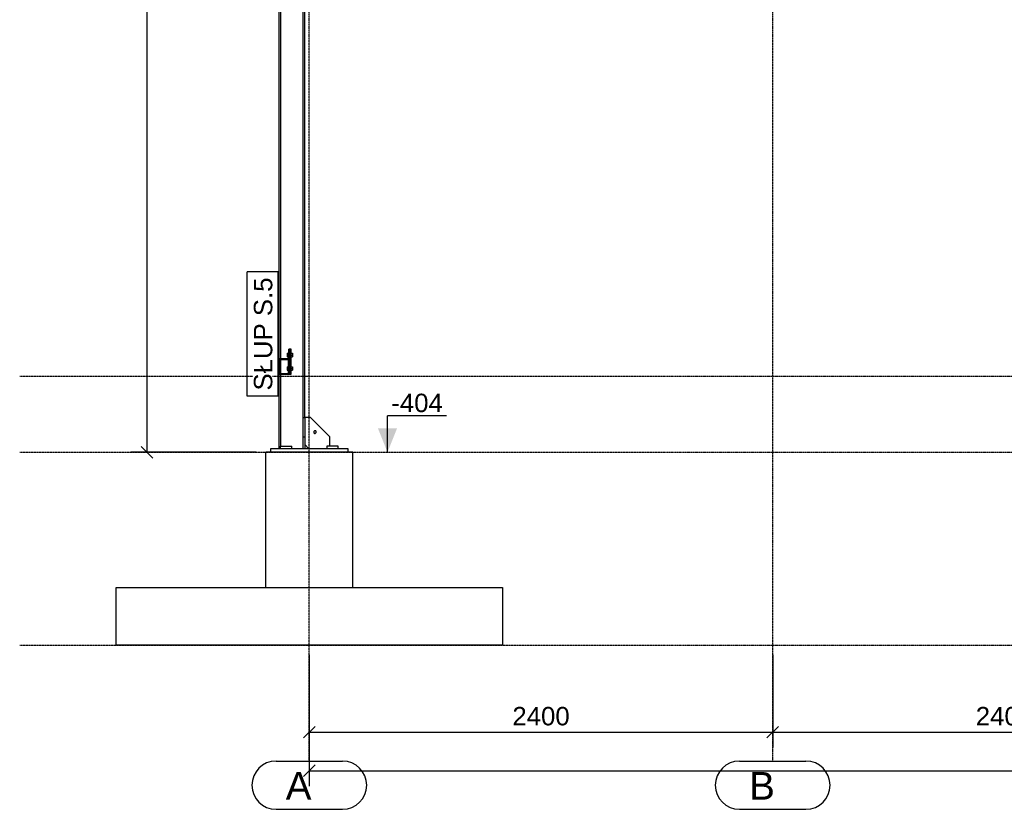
# Model space of a CAD drawing. Header units: millimetres. Extents: x -288865 to 11255, y 102926 to 380857.
# Tile 122 of 142: x -162970 to -157870, y 340951 to 345043. Entities that reach past the tile are written whole.
import ezdxf

# ---------------------------------------------------------------- set-up
doc = ezdxf.new("R2010")
doc.units = ezdxf.units.MM
doc.header["$MEASUREMENT"] = 0
doc.set_wipeout_variables(frame=1)
doc.linetypes.add('DXK_LINE_DOT3', pattern=[5.9187, 2.979, -0.9799, 0.9799, -0.9799])
for name, color, linetype in [('TS_INNE_OBIEKTY', 7, 'Continuous'), ('TS_LINIE_WIDOCZNE', 7, 'Continuous'), ('TS_OPISY', 7, 'Continuous'), ('TS_OPISY_LINIE', 7, 'Continuous'), ('TS_OPISY_RAMKA', 7, 'Continuous'), ('TS_WYMIARY', 7, 'Continuous'), ('TS_WYMIARY_TEKST', 7, 'Continuous'), ('TS_WYPELNIENIE', 7, 'Continuous')]:
    doc.layers.add(name, color=color, linetype=linetype)
doc.styles.add('ARIAL', font='arial.ttf')

# ---------------------------------------------------------------- blocks, each defined once
blk = doc.blocks.new('Part-66178878-1329 - 1304')
at = {"layer": 'TS_LINIE_WIDOCZNE', "color": 253, "linetype": 'Continuous'}
for p, q in [((49865.16, -1104), (49865.16, -404)), ((50315.16, -404), (49865.16, -404)), ((50315.16, -1104), (50315.16, -404))]:
    blk.add_line(p, q, dxfattribs=at)
blk = doc.blocks.new('GridLine-66178878-1750 - 1304')
at = {"layer": 'TS_INNE_OBIEKTY', "color": 4, "linetype": 'DXK_LINE_DOT3'}
blk.add_line((52490.2, -2004), (52490.2, 5914.3), dxfattribs=at)
at = {"layer": 'TS_INNE_OBIEKTY', "color": 4, "linetype": 'Continuous'}
for p, q in [((52317.9, -2004), (52662.4, -2004)), ((52317.9, -2254), (52662.4, -2254))]:
    blk.add_line(p, q, dxfattribs=at)
for centre, start, end in [((52317.9, -2129), 90, 270), ((52662.4, -2129), 270, 90)]:
    blk.add_arc(centre, 125, start, end, dxfattribs=at)
at = {"layer": 'TS_INNE_OBIEKTY', "color": 2, "linetype": 'Continuous', "style": 'ARIAL'}
blk.add_text('B', height=143.3, dxfattribs=at).set_placement((52367.9, -2204))
blk = doc.blocks.new('Part-66178878-1732 - 1304')
at = {"layer": 'TS_LINIE_WIDOCZNE', "color": 1, "linetype": 'Continuous'}
for p, q in [((49989.5, 130), (49983.5, 130)), ((49983.5, 80), (49983.5, 130)), ((49989.5, 0), (49989.5, 130)), ((49983.5, 0), (49989.5, 0))]:
    blk.add_line(p, q, dxfattribs=at)
blk = doc.blocks.new('Part-66178878-1736 - 1304')
at = {"layer": 'TS_WYPELNIENIE', "linetype": 'Continuous'}
h = blk.add_hatch(dxfattribs=at)
h.set_pattern_fill('', color=256, scale=10, style=0, pattern_type=0)
h.set_pattern_definition([(45, (49933.505, 80), (-22.451, 22.451), [])])
h.paths.add_polyline_path([(49983.5, 80), (49933.5, 80), (49933.5, 0), (49983.5, 0)])
h.paths.add_polyline_path([(49936.5, 3), (49936.5, 77), (49980.5, 77), (49980.5, 3)])
at = {"layer": 'TS_INNE_OBIEKTY', "color": 1, "linetype": 'Continuous'}
for p, q in [((49983.5, 80), (49933.5, 80)), ((49933.5, 80), (49933.5, 0)), ((49936.5, 3), (49936.5, 77)), ((49936.5, 77), (49980.5, 77)), ((49980.5, 77), (49980.5, 3)), ((49983.5, 0), (49983.5, 80)), ((49980.5, 3), (49936.5, 3)), ((49933.5, 0), (49983.5, 0))]:
    blk.add_line(p, q, dxfattribs=at)
blk = doc.blocks.new('Part-66178878-1394 - 1304')
at = {"layer": 'TS_LINIE_WIDOCZNE', "color": 1, "linetype": 'Continuous'}
for p, q in [((49937.5, 4590), (49942, 4590)), ((49942, 80), (49942, 4590)), ((50058, -224), (50058, 4590)), ((50058, 4590), (50066.5, 4590)), ((50066.5, -224), (50066.5, 4590)), ((49933.5, 80), (49933.5, 4540)), ((49942, 3), (49942, 77)), ((49933.5, -384), (49933.5, 0)), ((49942, -372), (49942, 0))]:
    blk.add_line(p, q, dxfattribs=at)
blk = doc.blocks.new('Part-66178878-1398 - 1304')
at = {"layer": 'TS_LINIE_WIDOCZNE', "color": 1, "linetype": 'Continuous'}
for p, q in [((50058, -384), (50058, -224)), ((50058, -224), (50068, -224)), ((50068, -384), (50068, -224)), ((50058, -324), (50068, -324)), ((50058, -384), (50068, -384))]:
    blk.add_line(p, q, dxfattribs=at)
blk = doc.blocks.new('Part-66178878-1400 - 1304')
at = {"layer": 'TS_LINIE_WIDOCZNE', "color": 1, "linetype": 'Continuous'}
for p, q in [((50096.5, -224), (50068, -224)), ((50196.5, -324), (50096.5, -224)), ((50196.5, -372), (50196.5, -324)), ((50086.5, -384), (50068, -365.5))]:
    blk.add_line(p, q, dxfattribs=at)
for start, end in [(162, 342), (342, 162)]:
    blk.add_arc((50119.5, -299.1), 7, start, end, dxfattribs=at)
blk = doc.blocks.new('Part-66178878-1402 - 1304')
at = {"layer": 'TS_LINIE_WIDOCZNE', "color": 1, "linetype": 'Continuous'}
for p, q in [((49890.16, -384), (50290.16, -384)), ((49890.16, -404), (49890.16, -384)), ((50290.16, -384), (50290.16, -404))]:
    blk.add_line(p, q, dxfattribs=at)
blk = doc.blocks.new('Part-66178878-1428 - 1304')
at = {"layer": 'TS_LINIE_WIDOCZNE', "color": 1, "linetype": 'Continuous'}
for p, q in [((49995.5, 130), (49989.5, 130)), ((49995.5, 0), (49995.5, 130)), ((49989.5, 0), (49995.5, 0))]:
    blk.add_line(p, q, dxfattribs=at)
blk = doc.blocks.new('Part-66178878-1435 - 1304')
at = {"layer": 'TS_LINIE_WIDOCZNE', "color": 1, "linetype": 'Continuous'}
for p, q in [((49940.16, -384), (49940.16, -372)), ((49940.16, -372), (50000.16, -372)), ((50000.16, -384), (50000.16, -372))]:
    blk.add_line(p, q, dxfattribs=at)
blk = doc.blocks.new('Part-66178878-1436 - 1304')
at = {"layer": 'TS_LINIE_WIDOCZNE', "color": 1, "linetype": 'Continuous'}
for p, q in [((50240.16, -372), (50180.16, -372)), ((50180.16, -372), (50180.16, -384)), ((50240.16, -384), (50240.16, -372))]:
    blk.add_line(p, q, dxfattribs=at)
blk = doc.blocks.new('GridLine-66178878-1756 - 1304')
at = {"layer": 'TS_INNE_OBIEKTY', "color": 4, "linetype": 'DXK_LINE_DOT3'}
blk.add_line((48590.2, -404), (63725, -404), dxfattribs=at)
blk = doc.blocks.new('Bolt-66178878-1522 - 1304')
at = {"layer": 'TS_INNE_OBIEKTY', "color": 1, "linetype": 'Continuous'}
for start, end in [(158.8913, 338.8913), (158.8913, 338.8913), (338.8913, 158.8913), (338.8913, 158.8913)]:
    blk.add_arc((50119.5, -299.1), 7, start, end, dxfattribs=at)
blk = doc.blocks.new('Bolt-66178878-1523 - 1304')
at = {"layer": 'TS_INNE_OBIEKTY', "color": 1, "linetype": 'Continuous'}
for start, end in [(178.4456, 187.4457), (178.4456, 187.4457), (160.4456, 169.4457), (160.4456, 169.4457), (196.4456, 205.4456), (196.4456, 205.4456), (142.4456, 151.4457), (142.4456, 151.4457), (214.4456, 223.4456), (214.4456, 223.4456), (124.4456, 133.4457), (124.4456, 133.4457), (232.4456, 241.4456), (232.4456, 241.4456), (106.4456, 115.4457), (106.4456, 115.4457), (250.4456, 259.4456), (250.4456, 259.4456), (88.4456, 97.4456), (88.4456, 97.4456), (70.4456, 79.4457), (70.4456, 79.4457), (286.4456, 295.4457), (286.4456, 295.4457), (52.4456, 61.4457), (52.4456, 61.4457), (304.4456, 313.4457), (304.4456, 313.4457), (34.4456, 43.4457), (34.4456, 43.4457), (322.4456, 331.4457), (322.4456, 331.4457), (16.4456, 25.4457), (16.4456, 25.4457), (340.4456, 349.4457), (340.4456, 349.4457), (358.4456, 7.4457), (358.4456, 7.4457), (268.4456, 277.4456), (268.4456, 277.4456)]:
    blk.add_arc((50119.5, -299.1), 7, start, end, dxfattribs=at)
blk = doc.blocks.new('Bolt-66178878-1739 - 1304')
at = {"layer": 'TS_INNE_OBIEKTY', "color": 1, "linetype": 'Continuous'}
for p, q in [((49975.6, 109), (49975.6, 91)), ((49975.6, 109), (49983.5, 109)), ((49995.5, 109), (50003.4, 109)), ((50003.4, 109), (50003.4, 91)), ((49975.6, 100), (49983.5, 100)), ((49975.6, 91), (49983.5, 91)), ((49995.5, 100), (50003.4, 100)), ((49995.5, 91), (50003.4, 91)), ((49975.6, 39), (49975.6, 21)), ((49975.6, 39), (49980.5, 39)), ((49975.6, 30), (49980.5, 30)), ((49975.6, 21), (49980.5, 21)), ((49995.5, 39), (50003.4, 39)), ((49995.5, 30), (50003.4, 30)), ((49995.5, 21), (50003.4, 21)), ((50003.4, 39), (50003.4, 21))]:
    blk.add_line(p, q, dxfattribs=at)
blk = doc.blocks.new('GridLine-66178878-1749 - 1304')
at = {"layer": 'TS_INNE_OBIEKTY', "color": 4, "linetype": 'DXK_LINE_DOT3'}
blk.add_line((50090.2, -2004), (50090.2, 5914.3), dxfattribs=at)
at = {"layer": 'TS_INNE_OBIEKTY', "color": 4, "linetype": 'Continuous'}
for p, q in [((49917.9, -2004), (50262.4, -2004)), ((49917.9, -2254), (50262.4, -2254))]:
    blk.add_line(p, q, dxfattribs=at)
for centre, start, end in [((49917.9, -2129), 90, 270), ((50262.4, -2129), 270, 90)]:
    blk.add_arc(centre, 125, start, end, dxfattribs=at)
at = {"layer": 'TS_INNE_OBIEKTY', "color": 2, "linetype": 'Continuous', "style": 'ARIAL'}
blk.add_text('A', height=143.3, dxfattribs=at).set_placement((49967.9, -2204))
blk = doc.blocks.new('GridLine-66178878-1755 - 1304')
at = {"layer": 'TS_INNE_OBIEKTY', "color": 4, "linetype": 'DXK_LINE_DOT3'}
blk.add_line((48590.2, -1404), (63725, -1404), dxfattribs=at)
blk = doc.blocks.new('GridLine-66178878-1757 - 1304')
at = {"layer": 'TS_INNE_OBIEKTY', "color": 4, "linetype": 'DXK_LINE_DOT3'}
blk.add_line((48590.2, -10), (63725, -10), dxfattribs=at)
blk = doc.blocks.new('StraightDimension-66178878-1774 - 1304')
at = {"layer": 'TS_WYMIARY', "color": 174, "linetype": 'Continuous'}
for p, q in [((50040.2, 4600), (49165, 4600)), ((49280, 4570), (49220, 4630)), ((49250, -404), (49250, 4600)), ((49815.2, -404), (49165, -404)), ((49220, -374), (49280, -434))]:
    blk.add_line(p, q, dxfattribs=at)
at = {"color": 0}
blk.add_wipeout([(49235, 2266.2), (49095, 2266.2), (49095, 1929.8), (49235, 1929.8)], dxfattribs=at).dxf.layer = 'TS_WYMIARY'
at = {"layer": 'TS_WYMIARY_TEKST', "color": 96, "style": 'ARIAL'}
blk.add_text('5004', height=95.51, rotation=90.0002, dxfattribs=at).set_placement((49215, 1949.8))
blk = doc.blocks.new('StraightDimension-66178878-1764 - 1304')
at = {"layer": 'TS_WYMIARY', "color": 174, "linetype": 'Continuous'}
for p, q in [((52490.2, -1454), (52490.2, -1934)), ((54890.2, -1454), (54890.2, -1934)), ((52520.2, -1824), (52460.2, -1884)), ((54860.2, -1884), (54920.2, -1824)), ((52490.2, -1854), (54890.2, -1854))]:
    blk.add_line(p, q, dxfattribs=at)
at = {"color": 0}
blk.add_wipeout([(53858.4, -1839), (53858.4, -1699), (53521.9, -1699), (53521.9, -1839)], dxfattribs=at).dxf.layer = 'TS_WYMIARY'
at = {"layer": 'TS_WYMIARY_TEKST', "color": 96, "style": 'ARIAL'}
blk.add_text('2400', height=95.51, dxfattribs=at).set_placement((53541.9, -1819))
blk = doc.blocks.new('StraightDimension-66178878-1772 - 1304')
at = {"layer": 'TS_WYMIARY', "color": 174, "linetype": 'Continuous'}
for p, q in [((50090.2, -1454), (50090.2, -2134)), ((50120.2, -2024), (50060.2, -2084)), ((50090.2, -2054), (62090.2, -2054))]:
    blk.add_line(p, q, dxfattribs=at)
blk = doc.blocks.new('StraightDimension-66178878-1765 - 1304')
at = {"layer": 'TS_WYMIARY', "color": 174, "linetype": 'Continuous'}
for p, q in [((50090.2, -1454), (50090.2, -1934)), ((52490.2, -1454), (52490.2, -1934)), ((50120.2, -1824), (50060.2, -1884)), ((52460.2, -1884), (52520.2, -1824)), ((50090.2, -1854), (52490.2, -1854))]:
    blk.add_line(p, q, dxfattribs=at)
at = {"color": 0}
blk.add_wipeout([(51458.4, -1839), (51458.4, -1699), (51121.9, -1699), (51121.9, -1839)], dxfattribs=at).dxf.layer = 'TS_WYMIARY'
at = {"layer": 'TS_WYMIARY_TEKST', "color": 96, "style": 'ARIAL'}
blk.add_text('2400', height=95.51, dxfattribs=at).set_placement((51141.9, -1819))
blk = doc.blocks.new('Mark-66178878-2421 - 1304')
at = {"layer": 'TS_OPISY_RAMKA', "linetype": 'Continuous'}
for p, q in [((49768.5, -114), (49768.5, 531.2)), ((49928.5, 531.2), (49768.5, 531.2)), ((49928.5, -114), (49928.5, 531.2)), ((49928.5, -114), (49768.5, -114))]:
    blk.add_line(p, q, dxfattribs=at)
blk.add_wipeout([(49898.5, 501.2), (49798.5, 501.2), (49798.5, -84), (49898.5, -84)]).dxf.layer = 'TS_OPISY_LINIE'
blk.add_wipeout([(49898.5, 501.2), (49798.5, 501.2), (49798.5, -84), (49898.5, -84)]).dxf.layer = 'TS_OPISY_LINIE'
at = {"layer": 'TS_OPISY', "style": 'ARIAL'}
blk.add_text('SŁUP S.5', height=95.51, rotation=90.0002, dxfattribs=at).set_placement((49898.5, -84))
blk = doc.blocks.new('LevelMark-66178878-2142 - 1304')
at = {"linetype": 'Continuous'}
blk.add_hatch(color=96, dxfattribs=at).paths.add_polyline_path([(50545.1, -279), (50495.1, -404), (50445.1, -279)])
at = {"color": 0, "linetype": 'Continuous'}
blk.add_wipeout([(50801.5, -215.9), (50801.5, -75.9), (50494.7, -75.9), (50494.7, -215.9)], dxfattribs=at)
at = {"color": 96, "linetype": 'Continuous'}
for p, q in [((50495.1, -215.9), (50494.7, -215.9)), ((50801.5, -215.9), (50494.7, -215.9)), ((50495.1, -404), (50495.1, -215.9))]:
    blk.add_line(p, q, dxfattribs=at)
at = {"color": 96, "linetype": 'Continuous', "style": 'ARIAL'}
blk.add_text('-404', height=95.51, dxfattribs=at).set_placement((50514.7, -195.9))

msp = doc.modelspace()

# ---------------------------------------------------------------- linework, layer by layer
at = {"layer": 'TS_INNE_OBIEKTY', "color": 253, "linetype": 'Continuous'}
for p, q in [((-162469.7, 342101.1), (-160469.7, 342101.1)), ((-162469.7, 341801.1), (-162469.7, 342101.1)), ((-160469.7, 342101.1), (-160469.7, 341801.1)), ((-160469.7, 341801.1), (-162469.7, 341801.1))]:
    msp.add_line(p, q, dxfattribs=at)

# ---------------------------------------------------------------- block references
for name in ['GridLine-66178878-1749 - 1304', 'GridLine-66178878-1750 - 1304', 'Part-66178878-1394 - 1304', 'GridLine-66178878-1757 - 1304', 'Bolt-66178878-1739 - 1304', 'Part-66178878-1732 - 1304', 'Part-66178878-1428 - 1304', 'Part-66178878-1736 - 1304', 'Part-66178878-1398 - 1304', 'Part-66178878-1400 - 1304', 'GridLine-66178878-1756 - 1304', 'Bolt-66178878-1522 - 1304', 'Bolt-66178878-1523 - 1304', 'Part-66178878-1329 - 1304', 'Part-66178878-1402 - 1304', 'Part-66178878-1435 - 1304', 'Part-66178878-1436 - 1304', 'GridLine-66178878-1755 - 1304']:
    msp.add_blockref(name, (-211559.8, 343205.1))

# ---------------------------------------------------------------- next in the draw order: block references
for name in ['StraightDimension-66178878-1774 - 1304', 'LevelMark-66178878-2142 - 1304', 'StraightDimension-66178878-1764 - 1304']:
    msp.add_blockref(name, (-211559.8, 343205.1))

# ---------------------------------------------------------------- next in the draw order: block references
for name in ['Mark-66178878-2421 - 1304', 'StraightDimension-66178878-1772 - 1304']:
    msp.add_blockref(name, (-211559.8, 343205.1))

# ---------------------------------------------------------------- next in the draw order: block references
msp.add_blockref('StraightDimension-66178878-1765 - 1304', (-211559.8, 343205.1))

doc.saveas('drawing.dxf')
